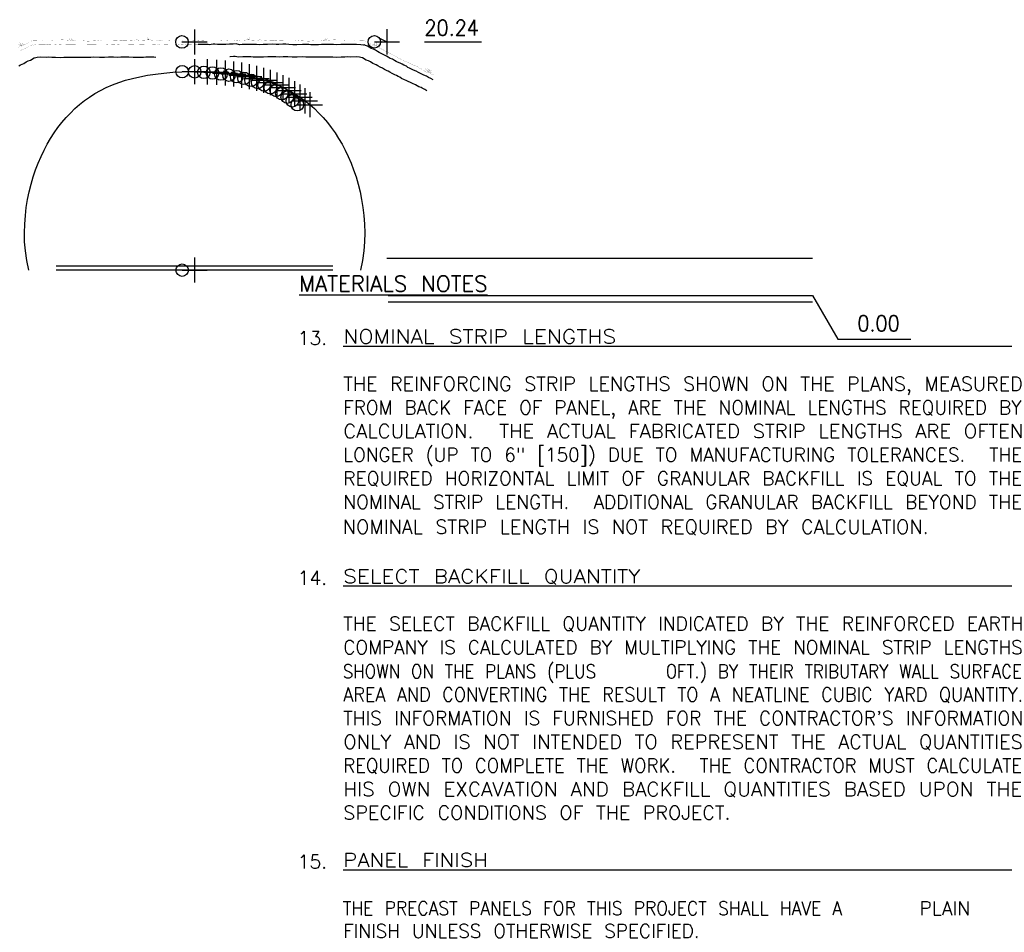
# Model space of a CAD drawing. Extents: x -17 to 1164, y -10 to 483.
# Tile 9 of 12: x 179 to 258, y 114 to 187. Entities that reach past the tile are written whole.
import ezdxf

# ---------------------------------------------------------------- set-up
doc = ezdxf.new("R2010")
doc.units = 0
doc.header["$MEASUREMENT"] = 0
for name, color, linetype in [('ARC-CENT', 1, 'CONTINUOUS'), ('ARC-CONST', 1, 'CONTINUOUS'), ('ARC-PTS', 1, 'CONTINUOUS'), ('ARC-SOIL', 1, 'CONTINUOUS'), ('FILENAME', 1, 'CONTINUOUS'), ('POINTS', 1, 'CONTINUOUS'), ('TRASH', 1, 'CONTINUOUS'), ('TUBES', 1, 'CONTINUOUS'), ('WELDS', 1, 'CONTINUOUS')]:
    doc.layers.add(name, color=color, linetype=linetype)
doc.styles.add('TXT_SHX', font='txt.shx')

# ---------------------------------------------------------------- blocks, each defined once
blk = doc.blocks.new('NTS_G1')
at = {"layer": 'WELDS', "color": 24, "linetype": 'CONTINUOUS', "style": 'TXT_SHX'}
for s, height, p in [('%%uMATERIALS NOTES', 1.25, (201.39, 165.362)), ('13.', 1.1, (201.275, 161.103)), ('14.', 1.1, (201.275, 141.976)), ('15.', 1.1, (201.275, 119.342))]:
    blk.add_text(s, height=height, dxfattribs=at).set_placement(p)
for s, width, p in [('%%uNOMINAL STRIP LENGTHS                                ', 1.161, (204.917, 161.227)), ('THE REINFORCING STRIP LENGTHS SHOWN ON THE PLANS, MEASURED', 1.043, (204.917, 157.455)), ('FROM BACK FACE OF PANEL, ARE THE NOMINAL LENGTHS REQUIRED BY', 0.998, (204.917, 155.57)), ('CALCULATION.  THE ACTUAL FABRICATED STRIP LENGTHS ARE OFTEN', 1.044, (204.917, 153.684)), ('LONGER (UP TO 6" [150]) DUE TO MANUFACTURING TOLERANCES.  THE', 1.005, (204.917, 151.798)), ('REQUIRED HORIZONTAL LIMIT OF GRANULAR BACKFILL IS EQUAL TO THE', 1.006, (204.917, 149.913)), ('NOMINAL STRIP LENGTH.  ADDITIONAL GRANULAR BACKFILL BEYOND THE', 0.998, (204.917, 148.027)), ('NOMINAL STRIP LENGTH IS NOT REQUIRED BY CALCULATION.         ', 1.018, (204.879, 146.047)), ('%%uSELECT BACKFILL QUANTITY                              ', 1.151, (204.917, 142.1)), ('THE SELECT BACKFILL QUANTITY INDICATED BY THE REINFORCED EARTH', 1.007, (204.917, 138.328)), ('COMPANY IS CALCULATED BY MULTIPLYING THE NOMINAL STRIP LENGTHS', 0.99, (204.917, 136.443)), ('SHOWN ON THE PLANS (PLUS     FT.) BY THEIR TRIBUTARY WALL SURFACE', 0.94, (204.873, 134.52)), ('AREA AND CONVERTING THE RESULT TO A NEATLINE CUBIC YARD QUANTITY.', 0.942, (204.917, 132.671)), ("THIS INFORMATION IS FURNISHED FOR THE CONTRACTOR'S INFORMATION", 1.009, (204.917, 130.785)), ('ONLY AND IS NOT INTENDED TO REPRESENT THE ACTUAL QUANTITIES', 1.04, (204.917, 128.9)), ('REQUIRED TO COMPLETE THE WORK.  THE CONTRACTOR MUST CALCULATE', 0.975, (204.917, 127.014)), ('HIS OWN EXCAVATION AND BACKFILL QUANTITIES BASED UPON THE', 1.073, (204.917, 125.128)), ('SPECIFIC CONDITIONS OF THE PROJECT.                           ', 1.017, (204.917, 123.243)), ('%%uPANEL FINISH                                           ', 1.133, (204.917, 119.471)), ('THE PRECAST PANELS FOR THIS PROJECT SHALL HAVE A', 0.91, (204.873, 115.625)), ('FINISH UNLESS OTHERWISE SPECIFIED.                               ', 0.978, (204.917, 113.814))]:
    blk.add_text(s, height=1.09999, dxfattribs=dict(at, width=width)).set_placement(p)
at = {"layer": 'WELDS', "color": 7, "linetype": 'CONTINUOUS', "style": 'TXT_SHX', "width": 0.994}
blk.add_text('0', height=1.1, dxfattribs=at).set_placement((230.625, 134.528))
blk = doc.blocks.new('NTS_G3')
at = {"layer": 'WELDS', "color": 24, "linetype": 'CONTINUOUS', "style": 'TXT_SHX'}
for s, height, p in [('%%uMATERIALS NOTES', 1.25, (201.39, 165.362)), ('13.', 1.1, (201.275, 161.103)), ('14.', 1.1, (201.275, 141.976)), ('15.', 1.1, (201.275, 119.342))]:
    blk.add_text(s, height=height, dxfattribs=at).set_placement(p)
for s, width, p in [('%%uNOMINAL STRIP LENGTHS                                ', 1.161, (204.917, 161.227)), ('THE REINFORCING STRIP LENGTHS SHOWN ON THE PLANS, MEASURED', 1.043, (204.917, 157.455)), ('FROM BACK FACE OF PANEL, ARE THE NOMINAL LENGTHS REQUIRED BY', 0.998, (204.917, 155.57)), ('CALCULATION.  THE ACTUAL FABRICATED STRIP LENGTHS ARE OFTEN', 1.044, (204.917, 153.684)), ('LONGER (UP TO 6" [150]) DUE TO MANUFACTURING TOLERANCES.  THE', 1.005, (204.917, 151.798)), ('REQUIRED HORIZONTAL LIMIT OF GRANULAR BACKFILL IS EQUAL TO THE', 1.006, (204.917, 149.913)), ('NOMINAL STRIP LENGTH.  ADDITIONAL GRANULAR BACKFILL BEYOND THE', 0.998, (204.917, 148.027)), ('NOMINAL STRIP LENGTH IS NOT REQUIRED BY CALCULATION.         ', 1.018, (204.879, 146.047)), ('%%uSELECT BACKFILL QUANTITY                              ', 1.151, (204.917, 142.1)), ('THE SELECT BACKFILL QUANTITY INDICATED BY THE REINFORCED EARTH', 1.007, (204.917, 138.328)), ('COMPANY IS CALCULATED BY MULTIPLYING THE NOMINAL STRIP LENGTHS', 0.99, (204.917, 136.443)), ('SHOWN ON THE PLANS (PLUS     FT.) BY THEIR TRIBUTARY WALL SURFACE', 0.94, (204.873, 134.52)), ('AREA AND CONVERTING THE RESULT TO A NEATLINE CUBIC YARD QUANTITY.', 0.942, (204.917, 132.671)), ("THIS INFORMATION IS FURNISHED FOR THE CONTRACTOR'S INFORMATION", 1.009, (204.917, 130.785)), ('ONLY AND IS NOT INTENDED TO REPRESENT THE ACTUAL QUANTITIES', 1.04, (204.917, 128.9)), ('REQUIRED TO COMPLETE THE WORK.  THE CONTRACTOR MUST CALCULATE', 0.975, (204.917, 127.014)), ('HIS OWN EXCAVATION AND BACKFILL QUANTITIES BASED UPON THE', 1.073, (204.917, 125.128)), ('SPECIFIC CONDITIONS OF THE PROJECT.                           ', 1.017, (204.917, 123.243)), ('%%uPANEL FINISH                                           ', 1.133, (204.917, 119.471)), ('THE PRECAST PANELS FOR THIS PROJECT SHALL HAVE A', 0.91, (204.873, 115.625)), ('FINISH UNLESS OTHERWISE SPECIFIED.                               ', 0.978, (204.917, 113.814))]:
    blk.add_text(s, height=1.09999, dxfattribs=dict(at, width=width)).set_placement(p)
at = {"layer": 'WELDS', "color": 7, "linetype": 'CONTINUOUS', "style": 'TXT_SHX', "width": 0.994}
blk.add_text('0', height=1.1, dxfattribs=at).set_placement((230.625, 134.528))

msp = doc.modelspace()

# ---------------------------------------------------------------- linework, layer by layer
at = {"layer": 'ARC-CENT', "color": 7, "linetype": 'CONTINUOUS'}
msp.add_lwpolyline([(179.833, 167.075), (179.67, 167.847), (179.564, 168.6), (179.505, 169.334), (179.489, 170.049), (179.508, 170.744), (179.559, 171.42), (179.638, 172.076), (179.743, 172.713), (179.872, 173.331), (180.022, 173.93), (180.192, 174.509), (180.381, 175.069), (180.588, 175.61), (180.811, 176.131), (181.051, 176.633), (181.306, 177.116), (181.576, 177.579), (181.861, 178.024), (182.161, 178.448), (182.475, 178.854), (182.804, 179.24), (183.148, 179.607), (183.507, 179.955), (183.882, 180.283), (184.272, 180.592), (184.68, 180.881), (185.106, 181.152), (185.55, 181.403), (186.014, 181.635), (186.5, 181.847), (187.008, 182.04), (187.541, 182.214), (188.099, 182.368), (188.685, 182.504), (189.298, 182.619), (189.94, 182.716), (190.611, 182.793), (191.31, 182.851), (192.043, 182.89), (193.063, 182.909), (194.082, 182.89), (194.815, 182.851), (195.514, 182.793), (196.185, 182.716), (196.827, 182.619), (197.441, 182.504), (198.026, 182.368), (198.584, 182.214), (199.117, 182.04), (199.625, 181.847), (200.111, 181.635), (200.575, 181.403), (201.02, 181.152), (201.445, 180.881), (201.853, 180.592), (202.244, 180.283), (202.618, 179.955), (202.977, 179.607), (203.321, 179.24), (203.65, 178.854), (203.964, 178.448), (204.264, 178.024), (204.549, 177.579), (204.819, 177.116), (205.074, 176.633), (205.314, 176.131), (205.537, 175.61), (205.744, 175.069), (205.933, 174.509), (206.103, 173.93), (206.254, 173.331), (206.382, 172.713), (206.487, 172.076), (206.567, 171.42), (206.618, 170.744), (206.637, 170.049), (206.62, 169.334), (206.562, 168.6), (206.456, 167.847), (206.293, 167.075)], dxfattribs=at)
msp.add_lwpolyline([(179.833, 167.075), (179.67, 167.847), (179.564, 168.6), (179.505, 169.334), (179.489, 170.049), (179.508, 170.744), (179.559, 171.42), (179.638, 172.076), (179.743, 172.713), (179.872, 173.331), (180.022, 173.93), (180.192, 174.509), (180.381, 175.069), (180.588, 175.61), (180.811, 176.131), (181.051, 176.633), (181.306, 177.116), (181.576, 177.579), (181.861, 178.024), (182.161, 178.448), (182.475, 178.854), (182.804, 179.24), (183.148, 179.607), (183.507, 179.955), (183.882, 180.283), (184.272, 180.592), (184.68, 180.881), (185.106, 181.152), (185.55, 181.403), (186.014, 181.635), (186.5, 181.847), (187.008, 182.04), (187.541, 182.214), (188.099, 182.368), (188.685, 182.504), (189.298, 182.619), (189.94, 182.716), (190.611, 182.793), (191.31, 182.851), (192.043, 182.89), (193.063, 182.909), (194.082, 182.89), (194.815, 182.851), (195.514, 182.793), (196.185, 182.716), (196.827, 182.619), (197.441, 182.504), (198.026, 182.368), (198.584, 182.214), (199.117, 182.04), (199.625, 181.847), (200.111, 181.635), (200.575, 181.403), (201.02, 181.152), (201.445, 180.881), (201.853, 180.592), (202.244, 180.283), (202.618, 179.955), (202.977, 179.607), (203.321, 179.24), (203.65, 178.854), (203.964, 178.448), (204.264, 178.024), (204.549, 177.579), (204.819, 177.116), (205.074, 176.633), (205.314, 176.131), (205.537, 175.61), (205.744, 175.069), (205.933, 174.509), (206.103, 173.93), (206.254, 173.331), (206.382, 172.713), (206.487, 172.076), (206.567, 171.42), (206.618, 170.744), (206.637, 170.049), (206.62, 169.334), (206.562, 168.6), (206.456, 167.847), (206.293, 167.075)], dxfattribs=at)
at = {"layer": 'ARC-CONST', "color": 7, "linetype": 'CONTINUOUS'}
for p, q in [((208.396, 186.283), (208.396, 184.283)), ((208.396, 186.283), (208.396, 184.283)), ((207.813, 185.575), (208.396, 185.283)), ((207.813, 185.575), (208.396, 185.283)), ((207.396, 185.283), (209.396, 185.283)), ((207.396, 185.283), (209.396, 185.283)), ((193.063, 168.075), (193.063, 166.075)), ((193.063, 168.075), (193.063, 166.075)), ((192.063, 167.075), (194.063, 167.075)), ((192.063, 167.075), (194.063, 167.075))]:
    msp.add_line(p, q, dxfattribs=at)
for centre in [(207.396, 185.283), (207.396, 185.283), (192.063, 167.075), (192.063, 167.075)]:
    msp.add_circle(centre, 0.5, dxfattribs=at)
at = {"layer": 'ARC-PTS', "color": 5, "linetype": 'CONTINUOUS'}
for p, q in [((193.063, 183.909), (193.063, 181.909)), ((193.063, 183.909), (193.063, 181.909)), ((194.068, 183.89), (194.068, 181.89)), ((194.068, 183.89), (194.068, 181.89)), ((194.796, 183.852), (194.796, 181.852)), ((194.796, 183.852), (194.796, 181.852)), ((195.491, 183.794), (195.491, 181.794)), ((195.491, 183.794), (195.491, 181.794)), ((196.158, 183.718), (196.158, 181.718)), ((196.158, 183.718), (196.158, 181.718)), ((196.798, 183.622), (196.798, 181.622)), ((196.798, 183.622), (196.798, 181.622)), ((197.411, 183.506), (197.411, 181.506)), ((197.411, 183.506), (197.411, 181.506)), ((197.997, 183.371), (197.997, 181.371)), ((197.997, 183.371), (197.997, 181.371)), ((198.558, 183.216), (198.558, 181.216)), ((198.558, 183.216), (198.558, 181.216)), ((199.093, 183.042), (199.093, 181.042)), ((199.093, 183.042), (199.093, 181.042)), ((192.063, 182.909), (194.063, 182.909)), ((192.063, 182.909), (194.063, 182.909)), ((193.068, 182.89), (195.068, 182.89)), ((193.068, 182.89), (195.068, 182.89)), ((193.796, 182.852), (195.796, 182.852)), ((193.796, 182.852), (195.796, 182.852)), ((194.491, 182.794), (196.491, 182.794)), ((194.491, 182.794), (196.491, 182.794)), ((195.158, 182.718), (197.158, 182.718)), ((195.158, 182.718), (197.158, 182.718)), ((195.798, 182.622), (197.798, 182.622)), ((195.798, 182.622), (197.798, 182.622)), ((196.411, 182.506), (198.411, 182.506)), ((196.411, 182.506), (198.411, 182.506)), ((196.997, 182.371), (198.997, 182.371)), ((196.997, 182.371), (198.997, 182.371)), ((197.558, 182.216), (199.558, 182.216)), ((197.558, 182.216), (199.558, 182.216)), ((199.606, 182.848), (199.606, 180.848)), ((199.606, 182.848), (199.606, 180.848)), ((200.096, 182.633), (200.096, 180.633)), ((200.096, 182.633), (200.096, 180.633)), ((200.566, 182.4), (200.566, 180.4)), ((200.566, 182.4), (200.566, 180.4)), ((198.093, 182.042), (200.093, 182.042)), ((198.093, 182.042), (200.093, 182.042)), ((198.606, 181.848), (200.606, 181.848)), ((198.606, 181.848), (200.606, 181.848)), ((199.096, 181.633), (201.096, 181.633)), ((199.096, 181.633), (201.096, 181.633)), ((201.016, 182.146), (201.016, 180.146)), ((201.016, 182.146), (201.016, 180.146)), ((201.447, 181.872), (201.447, 179.872)), ((201.447, 181.872), (201.447, 179.872)), ((201.861, 181.579), (201.861, 179.579)), ((201.861, 181.579), (201.861, 179.579)), ((199.566, 181.4), (201.566, 181.4)), ((199.566, 181.4), (201.566, 181.4)), ((200.016, 181.146), (202.016, 181.146)), ((200.016, 181.146), (202.016, 181.146)), ((200.447, 180.872), (202.447, 180.872)), ((200.447, 180.872), (202.447, 180.872)), ((202.257, 181.267), (202.257, 179.267)), ((202.257, 181.267), (202.257, 179.267)), ((200.861, 180.579), (202.861, 180.579)), ((200.861, 180.579), (202.861, 180.579)), ((201.257, 180.267), (203.257, 180.267)), ((201.257, 180.267), (203.257, 180.267)), ((193.063, 168.075), (193.063, 166.075)), ((193.063, 168.075), (193.063, 166.075)), ((192.063, 167.075), (194.063, 167.075)), ((192.063, 167.075), (194.063, 167.075))]:
    msp.add_line(p, q, dxfattribs=at)
at = {"layer": 'ARC-PTS', "color": 7, "linetype": 'CONTINUOUS'}
msp.add_lwpolyline([(193.063, 182.909), (194.082, 182.89), (194.815, 182.851), (195.514, 182.793), (196.185, 182.716), (196.827, 182.619), (197.441, 182.504), (198.026, 182.368), (198.584, 182.214), (199.117, 182.04), (199.625, 181.847), (200.111, 181.635), (200.575, 181.403), (201.02, 181.152), (201.445, 180.881), (201.853, 180.592), (202.244, 180.283), (202.618, 179.955), (202.977, 179.607), (203.321, 179.24), (203.65, 178.854), (203.964, 178.448), (204.264, 178.024), (204.549, 177.579), (204.819, 177.116), (205.074, 176.633), (205.314, 176.131), (205.537, 175.61), (205.744, 175.069), (205.933, 174.509), (206.103, 173.93), (206.254, 173.331), (206.382, 172.713), (206.487, 172.076), (206.567, 171.42), (206.618, 170.744), (206.637, 170.049), (206.62, 169.334), (206.562, 168.6), (206.456, 167.847), (206.293, 167.075)], dxfattribs=at)
msp.add_lwpolyline([(193.063, 182.909), (194.082, 182.89), (194.815, 182.851), (195.514, 182.793), (196.185, 182.716), (196.827, 182.619), (197.441, 182.504), (198.026, 182.368), (198.584, 182.214), (199.117, 182.04), (199.625, 181.847), (200.111, 181.635), (200.575, 181.403), (201.02, 181.152), (201.445, 180.881), (201.853, 180.592), (202.244, 180.283), (202.618, 179.955), (202.977, 179.607), (203.321, 179.24), (203.65, 178.854), (203.964, 178.448), (204.264, 178.024), (204.549, 177.579), (204.819, 177.116), (205.074, 176.633), (205.314, 176.131), (205.537, 175.61), (205.744, 175.069), (205.933, 174.509), (206.103, 173.93), (206.254, 173.331), (206.382, 172.713), (206.487, 172.076), (206.567, 171.42), (206.618, 170.744), (206.637, 170.049), (206.62, 169.334), (206.562, 168.6), (206.456, 167.847), (206.293, 167.075)], dxfattribs=at)
at = {"layer": 'ARC-PTS', "color": 5, "linetype": 'CONTINUOUS'}
for centre in [(192.063, 182.909), (192.063, 182.909), (193.068, 182.89), (193.068, 182.89), (193.796, 182.852), (193.796, 182.852), (194.491, 182.794), (194.491, 182.794), (195.158, 182.718), (195.158, 182.718), (195.798, 182.622), (195.798, 182.622), (196.411, 182.506), (196.411, 182.506), (196.997, 182.371), (196.997, 182.371), (197.558, 182.216), (197.558, 182.216), (198.093, 182.042), (198.093, 182.042), (198.606, 181.848), (198.606, 181.848), (199.096, 181.633), (199.096, 181.633), (199.566, 181.4), (199.566, 181.4), (200.016, 181.146), (200.016, 181.146), (200.447, 180.872), (200.447, 180.872), (200.861, 180.579), (200.861, 180.579), (201.257, 180.267), (201.257, 180.267), (192.063, 167.075), (192.063, 167.075)]:
    msp.add_circle(centre, 0.5, dxfattribs=at)
at = {"layer": 'ARC-SOIL', "color": 234, "linetype": 'CONTINUOUS', "const_width": 0.00984}
for points in [[(179.031, 184.852), (179.161, 184.912), (179.241, 184.952), (179.021, 185.065), (179.177, 184.997), (179.119, 185.215), (179.241, 184.936), (179.319, 185.189), (179.279, 184.942), (179.415, 185.095), (179.349, 184.983), (179.474, 185.037), (179.538, 185.077), (179.59, 185.095), (179.69, 185.147), (179.776, 185.207), (179.892, 185.249), (179.972, 185.319), (180.112, 185.373), (180.181, 185.389), (180.349, 185.391), (180.573, 185.397), (180.785, 185.407), (180.926, 185.393), (181.046, 185.403), (181.156, 185.409), (181.296, 185.399), (181.51, 185.397), (181.633, 185.409), (181.729, 185.419), (181.857, 185.437), (181.981, 185.433), (182.127, 185.427), (182.32, 185.431), (182.47, 185.445), (182.62, 185.437), (182.792, 185.435), (182.902, 185.417), (183.043, 185.409), (183.133, 185.401), (183.135, 185.405), (183.085, 185.519), (183.183, 185.403), (183.229, 185.561), (183.227, 185.433), (183.329, 185.509), (183.265, 185.417), (183.329, 185.423), (183.483, 185.401), (183.571, 185.373), (183.736, 185.375), (183.832, 185.369), (183.986, 185.371), (184.14, 185.369), (184.565, 185.335), (184.853, 185.355), (185.064, 185.361), (185.292, 185.355), (185.442, 185.373), (185.59, 185.367), (185.765, 185.377), (185.949, 185.377), (186.141, 185.373), (186.402, 185.385), (186.672, 185.361), (186.848, 185.365), (187.091, 185.387), (187.311, 185.385), (187.487, 185.387), (187.657, 185.395), (187.85, 185.411), (188.04, 185.413), (188.174, 185.437), (188.294, 185.421), (188.448, 185.445), (188.569, 185.419), (188.721, 185.425), (188.877, 185.423), (189.033, 185.413), (189.145, 185.425), (189.276, 185.439), (189.41, 185.449), (189.402, 185.451), (189.284, 185.593), (189.38, 185.465), (189.4, 185.559), (189.42, 185.451), (189.472, 185.493), (189.422, 185.467), (189.42, 185.469), (189.582, 185.425), (189.782, 185.403), (190.035, 185.405), (190.051, 185.391), (190.289, 185.423), (190.558, 185.371), (190.896, 185.375), (191.218, 185.349), (191.419, 185.353), (191.557, 185.367), (191.861, 185.383), (192.086, 185.367), (192.172, 185.385), (192.416, 185.381), (192.639, 185.379), (192.941, 185.367), (193.141, 185.355), (193.315, 185.351), (193.45, 185.379)], [(179.031, 184.852), (179.161, 184.912), (179.241, 184.952), (179.021, 185.065), (179.177, 184.997), (179.119, 185.215), (179.241, 184.936), (179.319, 185.189), (179.279, 184.942), (179.415, 185.095), (179.349, 184.983), (179.474, 185.037), (179.538, 185.077), (179.59, 185.095), (179.69, 185.147), (179.776, 185.207), (179.892, 185.249), (179.972, 185.319), (180.112, 185.373), (180.181, 185.389), (180.349, 185.391), (180.573, 185.397), (180.785, 185.407), (180.926, 185.393), (181.046, 185.403), (181.156, 185.409), (181.296, 185.399), (181.51, 185.397), (181.633, 185.409), (181.729, 185.419), (181.857, 185.437), (181.981, 185.433), (182.127, 185.427), (182.32, 185.431), (182.47, 185.445), (182.62, 185.437), (182.792, 185.435), (182.902, 185.417), (183.043, 185.409), (183.133, 185.401), (183.135, 185.405), (183.085, 185.519), (183.183, 185.403), (183.229, 185.561), (183.227, 185.433), (183.329, 185.509), (183.265, 185.417), (183.329, 185.423), (183.483, 185.401), (183.571, 185.373), (183.736, 185.375), (183.832, 185.369), (183.986, 185.371), (184.14, 185.369), (184.565, 185.335), (184.853, 185.355), (185.064, 185.361), (185.292, 185.355), (185.442, 185.373), (185.59, 185.367), (185.765, 185.377), (185.949, 185.377), (186.141, 185.373), (186.402, 185.385), (186.672, 185.361), (186.848, 185.365), (187.091, 185.387), (187.311, 185.385), (187.487, 185.387), (187.657, 185.395), (187.85, 185.411), (188.04, 185.413), (188.174, 185.437), (188.294, 185.421), (188.448, 185.445), (188.569, 185.419), (188.721, 185.425), (188.877, 185.423), (189.033, 185.413), (189.145, 185.425), (189.276, 185.439), (189.41, 185.449), (189.402, 185.451), (189.284, 185.593), (189.38, 185.465), (189.4, 185.559), (189.42, 185.451), (189.472, 185.493), (189.422, 185.467), (189.42, 185.469), (189.582, 185.425), (189.782, 185.403), (190.035, 185.405), (190.051, 185.391), (190.289, 185.423), (190.558, 185.371), (190.896, 185.375), (191.218, 185.349), (191.419, 185.353), (191.557, 185.367), (191.861, 185.383), (192.086, 185.367), (192.172, 185.385), (192.416, 185.381), (192.639, 185.379), (192.941, 185.367), (193.141, 185.355), (193.315, 185.351), (193.45, 185.379)], [(212.125, 182.635), (211.92, 182.723), (211.786, 182.817), (211.976, 182.849), (211.81, 182.843), (211.912, 183.004), (211.802, 182.883), (211.8, 183.152), (211.846, 182.853), (211.658, 183.132), (211.754, 182.888), (211.484, 183.12), (211.714, 182.807), (211.502, 182.894), (211.281, 183.046), (211.039, 183.176), (210.819, 183.316), (210.582, 183.396), (210.362, 183.502), (210.094, 183.631), (209.907, 183.707), (209.877, 183.685), (209.675, 183.809), (209.357, 183.977), (209.122, 184.115), (208.97, 184.205), (208.736, 184.316), (208.499, 184.436), (208.285, 184.536), (208.109, 184.642), (207.931, 184.726), (207.786, 184.804), (207.682, 184.852), (207.552, 184.912), (207.472, 184.952), (207.692, 185.065), (207.536, 184.997), (207.594, 185.215), (207.472, 184.936), (207.394, 185.189), (207.434, 184.942), (207.298, 185.095), (207.364, 184.983), (207.238, 185.037), (207.174, 185.077), (207.123, 185.095), (207.023, 185.147), (206.937, 185.207), (206.821, 185.249), (206.741, 185.319), (206.601, 185.373), (206.531, 185.389), (206.364, 185.391), (206.14, 185.397), (205.928, 185.407), (205.786, 185.393), (205.667, 185.403), (205.557, 185.409), (205.417, 185.399), (205.203, 185.397), (205.08, 185.409), (204.984, 185.419), (204.856, 185.437), (204.732, 185.433), (204.586, 185.427), (204.393, 185.431), (204.243, 185.445), (204.093, 185.437), (203.921, 185.435), (203.811, 185.417), (203.67, 185.409), (203.58, 185.401), (203.578, 185.405), (203.628, 185.519), (203.53, 185.403), (203.484, 185.561), (203.486, 185.433), (203.384, 185.509), (203.448, 185.417), (203.384, 185.423), (203.23, 185.401), (203.142, 185.373), (202.977, 185.375), (202.881, 185.369), (202.727, 185.371), (202.573, 185.369), (202.148, 185.335), (201.86, 185.355), (201.648, 185.361), (201.421, 185.355), (201.271, 185.373), (201.123, 185.367), (200.947, 185.377), (200.764, 185.377), (200.572, 185.373), (200.31, 185.385), (200.041, 185.361), (199.865, 185.365), (199.621, 185.387), (199.402, 185.385), (199.226, 185.387), (199.056, 185.395), (198.862, 185.411), (198.673, 185.413), (198.539, 185.437), (198.419, 185.421), (198.265, 185.445), (198.144, 185.419), (197.992, 185.425), (197.836, 185.423), (197.68, 185.413), (197.568, 185.425), (197.437, 185.439), (197.303, 185.449), (197.311, 185.451), (197.429, 185.593), (197.333, 185.465), (197.313, 185.559), (197.293, 185.451), (197.241, 185.493), (197.291, 185.467), (197.293, 185.469), (197.131, 185.425), (196.931, 185.403), (196.678, 185.405), (196.662, 185.391), (196.424, 185.423), (196.154, 185.371), (195.817, 185.375), (195.495, 185.349), (195.294, 185.353), (195.156, 185.367), (194.852, 185.383), (194.627, 185.367), (194.541, 185.385), (194.297, 185.381), (194.073, 185.379), (193.772, 185.367), (193.572, 185.355), (193.398, 185.351), (193.263, 185.379)], [(212.125, 182.635), (211.92, 182.723), (211.786, 182.817), (211.976, 182.849), (211.81, 182.843), (211.912, 183.004), (211.802, 182.883), (211.8, 183.152), (211.846, 182.853), (211.658, 183.132), (211.754, 182.888), (211.484, 183.12), (211.714, 182.807), (211.502, 182.894), (211.281, 183.046), (211.039, 183.176), (210.819, 183.316), (210.582, 183.396), (210.362, 183.502), (210.094, 183.631), (209.907, 183.707), (209.877, 183.685), (209.675, 183.809), (209.357, 183.977), (209.122, 184.115), (208.97, 184.205), (208.736, 184.316), (208.499, 184.436), (208.285, 184.536), (208.109, 184.642), (207.931, 184.726), (207.786, 184.804), (207.682, 184.852), (207.552, 184.912), (207.472, 184.952), (207.692, 185.065), (207.536, 184.997), (207.594, 185.215), (207.472, 184.936), (207.394, 185.189), (207.434, 184.942), (207.298, 185.095), (207.364, 184.983), (207.238, 185.037), (207.174, 185.077), (207.123, 185.095), (207.023, 185.147), (206.937, 185.207), (206.821, 185.249), (206.741, 185.319), (206.601, 185.373), (206.531, 185.389), (206.364, 185.391), (206.14, 185.397), (205.928, 185.407), (205.786, 185.393), (205.667, 185.403), (205.557, 185.409), (205.417, 185.399), (205.203, 185.397), (205.08, 185.409), (204.984, 185.419), (204.856, 185.437), (204.732, 185.433), (204.586, 185.427), (204.393, 185.431), (204.243, 185.445), (204.093, 185.437), (203.921, 185.435), (203.811, 185.417), (203.67, 185.409), (203.58, 185.401), (203.578, 185.405), (203.628, 185.519), (203.53, 185.403), (203.484, 185.561), (203.486, 185.433), (203.384, 185.509), (203.448, 185.417), (203.384, 185.423), (203.23, 185.401), (203.142, 185.373), (202.977, 185.375), (202.881, 185.369), (202.727, 185.371), (202.573, 185.369), (202.148, 185.335), (201.86, 185.355), (201.648, 185.361), (201.421, 185.355), (201.271, 185.373), (201.123, 185.367), (200.947, 185.377), (200.764, 185.377), (200.572, 185.373), (200.31, 185.385), (200.041, 185.361), (199.865, 185.365), (199.621, 185.387), (199.402, 185.385), (199.226, 185.387), (199.056, 185.395), (198.862, 185.411), (198.673, 185.413), (198.539, 185.437), (198.419, 185.421), (198.265, 185.445), (198.144, 185.419), (197.992, 185.425), (197.836, 185.423), (197.68, 185.413), (197.568, 185.425), (197.437, 185.439), (197.303, 185.449), (197.311, 185.451), (197.429, 185.593), (197.333, 185.465), (197.313, 185.559), (197.293, 185.451), (197.241, 185.493), (197.291, 185.467), (197.293, 185.469), (197.131, 185.425), (196.931, 185.403), (196.678, 185.405), (196.662, 185.391), (196.424, 185.423), (196.154, 185.371), (195.817, 185.375), (195.495, 185.349), (195.294, 185.353), (195.156, 185.367), (194.852, 185.383), (194.627, 185.367), (194.541, 185.385), (194.297, 185.381), (194.073, 185.379), (193.772, 185.367), (193.572, 185.355), (193.398, 185.351), (193.263, 185.379)], [(179.077, 184.52), (179.227, 184.616), (179.391, 184.704), (179.562, 184.756), (179.728, 184.854), (179.868, 184.948), (180.012, 184.979), (180.122, 185.047), (180.173, 185.019), (180.383, 185.049), (180.733, 185.075), (181.226, 185.065), (181.43, 185.077), (181.697, 185.059), (181.995, 185.069), (182.33, 185.043), (182.578, 185.059), (182.86, 185.069), (183.157, 185.071), (183.523, 185.069), (183.768, 185.057), (183.87, 185.057), (184.07, 185.057), (184.389, 185.055), (184.535, 185.071), (184.781, 185.071), (185.038, 185.075), (185.506, 185.053), (185.831, 185.051), (186.133, 185.075), (186.383, 185.091), (186.608, 185.101), (186.944, 185.071), (187.143, 185.079), (187.475, 185.087), (187.85, 185.073), (188.188, 185.069), (188.468, 185.051), (188.709, 185.071), (188.953, 185.073), (189.139, 185.079), (189.368, 185.081), (189.628, 185.077), (189.855, 185.073), (190.075, 185.057), (190.331, 185.119), (190.588, 185.103), (190.86, 185.097), (191.154, 185.079), (191.363, 185.081), (191.561, 185.083), (191.819, 185.073), (192.042, 185.101), (192.186, 185.091), (192.336, 185.073), (192.464, 185.057), (192.568, 185.067), (192.735, 185.067), (192.879, 185.083), (193.137, 185.071), (193.291, 185.071), (193.378, 185.061)], [(179.077, 184.52), (179.227, 184.616), (179.391, 184.704), (179.562, 184.756), (179.728, 184.854), (179.868, 184.948), (180.012, 184.979), (180.122, 185.047), (180.173, 185.019), (180.383, 185.049), (180.733, 185.075), (181.226, 185.065), (181.43, 185.077), (181.697, 185.059), (181.995, 185.069), (182.33, 185.043), (182.578, 185.059), (182.86, 185.069), (183.157, 185.071), (183.523, 185.069), (183.768, 185.057), (183.87, 185.057), (184.07, 185.057), (184.389, 185.055), (184.535, 185.071), (184.781, 185.071), (185.038, 185.075), (185.506, 185.053), (185.831, 185.051), (186.133, 185.075), (186.383, 185.091), (186.608, 185.101), (186.944, 185.071), (187.143, 185.079), (187.475, 185.087), (187.85, 185.073), (188.188, 185.069), (188.468, 185.051), (188.709, 185.071), (188.953, 185.073), (189.139, 185.079), (189.368, 185.081), (189.628, 185.077), (189.855, 185.073), (190.075, 185.057), (190.331, 185.119), (190.588, 185.103), (190.86, 185.097), (191.154, 185.079), (191.363, 185.081), (191.561, 185.083), (191.819, 185.073), (192.042, 185.101), (192.186, 185.091), (192.336, 185.073), (192.464, 185.057), (192.568, 185.067), (192.735, 185.067), (192.879, 185.083), (193.137, 185.071), (193.291, 185.071), (193.378, 185.061)]]:
    msp.add_lwpolyline(points, dxfattribs=at)
at = {"layer": 'ARC-SOIL', "color": 234, "linetype": 'CONTINUOUS'}
for points in [[(212.087, 182.241), (211.906, 182.349), (211.72, 182.443), (211.554, 182.551), (211.33, 182.615), (211.141, 182.725), (210.915, 182.839), (210.725, 182.942), (210.516, 183.034), (210.364, 183.112), (210.198, 183.186), (210.072, 183.236), (209.958, 183.33), (209.745, 183.42), (209.619, 183.49), (209.443, 183.57), (209.251, 183.653), (209.144, 183.709), (209.006, 183.807), (208.834, 183.889), (208.666, 183.965), (208.497, 184.059), (208.355, 184.129), (208.155, 184.259), (207.951, 184.35), (207.768, 184.432), (207.636, 184.52), (207.486, 184.616), (207.322, 184.704), (207.151, 184.756), (206.985, 184.854), (206.845, 184.948), (206.701, 184.979), (206.591, 185.047), (206.539, 185.019), (206.33, 185.049), (205.98, 185.075), (205.487, 185.065), (205.283, 185.077), (205.016, 185.059), (204.718, 185.069), (204.383, 185.043), (204.135, 185.059), (203.853, 185.069), (203.556, 185.071), (203.19, 185.069), (202.945, 185.057), (202.843, 185.057), (202.643, 185.057), (202.323, 185.055), (202.178, 185.071), (201.932, 185.071), (201.674, 185.075), (201.207, 185.053), (200.882, 185.051), (200.58, 185.075), (200.33, 185.091), (200.105, 185.101), (199.769, 185.071), (199.569, 185.079), (199.238, 185.087), (198.862, 185.073), (198.525, 185.069), (198.245, 185.051), (198.004, 185.071), (197.76, 185.073), (197.574, 185.079), (197.345, 185.081), (197.085, 185.077), (196.857, 185.073), (196.638, 185.057), (196.382, 185.119), (196.124, 185.103), (195.853, 185.097), (195.559, 185.079), (195.35, 185.081), (195.152, 185.083), (194.894, 185.073), (194.671, 185.101), (194.527, 185.091), (194.377, 185.073), (194.249, 185.057), (194.145, 185.067), (193.978, 185.067), (193.834, 185.083), (193.576, 185.071), (193.422, 185.071), (193.334, 185.061)], [(212.087, 182.241), (211.906, 182.349), (211.72, 182.443), (211.554, 182.551), (211.33, 182.615), (211.141, 182.725), (210.915, 182.839), (210.725, 182.942), (210.516, 183.034), (210.364, 183.112), (210.198, 183.186), (210.072, 183.236), (209.958, 183.33), (209.745, 183.42), (209.619, 183.49), (209.443, 183.57), (209.251, 183.653), (209.144, 183.709), (209.006, 183.807), (208.834, 183.889), (208.666, 183.965), (208.497, 184.059), (208.355, 184.129), (208.155, 184.259), (207.951, 184.35), (207.768, 184.432), (207.636, 184.52), (207.486, 184.616), (207.322, 184.704), (207.151, 184.756), (206.985, 184.854), (206.845, 184.948), (206.701, 184.979), (206.591, 185.047), (206.539, 185.019), (206.33, 185.049), (205.98, 185.075), (205.487, 185.065), (205.283, 185.077), (205.016, 185.059), (204.718, 185.069), (204.383, 185.043), (204.135, 185.059), (203.853, 185.069), (203.556, 185.071), (203.19, 185.069), (202.945, 185.057), (202.843, 185.057), (202.643, 185.057), (202.323, 185.055), (202.178, 185.071), (201.932, 185.071), (201.674, 185.075), (201.207, 185.053), (200.882, 185.051), (200.58, 185.075), (200.33, 185.091), (200.105, 185.101), (199.769, 185.071), (199.569, 185.079), (199.238, 185.087), (198.862, 185.073), (198.525, 185.069), (198.245, 185.051), (198.004, 185.071), (197.76, 185.073), (197.574, 185.079), (197.345, 185.081), (197.085, 185.077), (196.857, 185.073), (196.638, 185.057), (196.382, 185.119), (196.124, 185.103), (195.853, 185.097), (195.559, 185.079), (195.35, 185.081), (195.152, 185.083), (194.894, 185.073), (194.671, 185.101), (194.527, 185.091), (194.377, 185.073), (194.249, 185.057), (194.145, 185.067), (193.978, 185.067), (193.834, 185.083), (193.576, 185.071), (193.422, 185.071), (193.334, 185.061)], [(179.039, 183.378), (179.171, 183.438), (179.43, 183.553), (179.624, 183.683), (179.734, 183.753), (179.775, 183.776), (179.967, 183.833), (180.261, 184.007), (180.269, 184.012), (180.394, 184.04), (180.395, 184.041), (180.491, 184.055), (180.76, 184.075), (181.245, 184.065), (181.425, 184.075), (181.68, 184.058), (181.973, 184.068), (182.324, 184.041), (182.628, 184.061), (182.881, 184.069), (183.158, 184.071), (183.496, 184.069), (183.744, 184.057), (184.067, 184.057), (184.441, 184.055), (184.59, 184.071), (184.789, 184.071), (185.023, 184.075), (185.479, 184.054), (185.868, 184.051), (186.204, 184.078), (186.437, 184.093), (186.586, 184.099), (186.919, 184.07), (187.175, 184.08), (187.468, 184.087), (187.826, 184.074), (188.15, 184.07), (188.477, 184.049), (188.754, 184.072), (188.973, 184.073), (189.159, 184.079), (189.365, 184.081), (189.611, 184.077), (189.81, 184.074), (189.967, 184.063)], [(179.039, 183.378), (179.171, 183.438), (179.43, 183.553), (179.624, 183.683), (179.734, 183.753), (179.775, 183.776), (179.967, 183.833), (180.261, 184.007), (180.269, 184.012), (180.394, 184.04), (180.395, 184.041), (180.491, 184.055), (180.76, 184.075), (181.245, 184.065), (181.425, 184.075), (181.68, 184.058), (181.973, 184.068), (182.324, 184.041), (182.628, 184.061), (182.881, 184.069), (183.158, 184.071), (183.496, 184.069), (183.744, 184.057), (184.067, 184.057), (184.441, 184.055), (184.59, 184.071), (184.789, 184.071), (185.023, 184.075), (185.479, 184.054), (185.868, 184.051), (186.204, 184.078), (186.437, 184.093), (186.586, 184.099), (186.919, 184.07), (187.175, 184.08), (187.468, 184.087), (187.826, 184.074), (188.15, 184.07), (188.477, 184.049), (188.754, 184.072), (188.973, 184.073), (189.159, 184.079), (189.365, 184.081), (189.611, 184.077), (189.81, 184.074), (189.967, 184.063)], [(211.577, 181.381), (211.424, 181.472), (211.22, 181.575), (211.135, 181.631), (210.937, 181.687), (210.665, 181.845), (210.45, 181.953), (210.284, 182.044), (210.086, 182.131), (209.932, 182.21), (209.81, 182.264), (209.557, 182.364), (209.436, 182.465), (209.307, 182.519), (209.168, 182.596), (209.036, 182.656), (208.82, 182.75), (208.621, 182.854), (208.497, 182.942), (208.413, 182.982), (208.218, 183.07), (208.033, 183.172), (207.859, 183.258), (207.674, 183.378), (207.542, 183.438), (207.283, 183.553), (207.089, 183.683), (206.979, 183.753), (206.937, 183.776), (206.746, 183.833), (206.451, 184.007), (206.444, 184.012), (206.319, 184.04), (206.318, 184.041), (206.222, 184.055), (205.953, 184.075), (205.468, 184.065), (205.287, 184.075), (205.032, 184.058), (204.74, 184.068), (204.389, 184.041), (204.085, 184.061), (203.832, 184.069), (203.555, 184.071), (203.217, 184.069), (202.969, 184.057), (202.646, 184.057), (202.272, 184.055), (202.123, 184.071), (201.924, 184.071), (201.69, 184.075), (201.234, 184.054), (200.845, 184.051), (200.508, 184.078), (200.276, 184.093), (200.127, 184.099), (199.794, 184.07), (199.537, 184.08), (199.245, 184.087), (198.887, 184.074), (198.563, 184.07), (198.236, 184.049), (197.958, 184.072), (197.74, 184.073), (197.554, 184.079), (197.348, 184.081), (197.102, 184.077), (196.902, 184.074), (196.554, 184.049), (196.293, 184.112), (196.166, 184.104), (195.894, 184.098), (195.865, 184.096)], [(211.577, 181.381), (211.424, 181.472), (211.22, 181.575), (211.135, 181.631), (210.937, 181.687), (210.665, 181.845), (210.45, 181.953), (210.284, 182.044), (210.086, 182.131), (209.932, 182.21), (209.81, 182.264), (209.557, 182.364), (209.436, 182.465), (209.307, 182.519), (209.168, 182.596), (209.036, 182.656), (208.82, 182.75), (208.621, 182.854), (208.497, 182.942), (208.413, 182.982), (208.218, 183.07), (208.033, 183.172), (207.859, 183.258), (207.674, 183.378), (207.542, 183.438), (207.283, 183.553), (207.089, 183.683), (206.979, 183.753), (206.937, 183.776), (206.746, 183.833), (206.451, 184.007), (206.444, 184.012), (206.319, 184.04), (206.318, 184.041), (206.222, 184.055), (205.953, 184.075), (205.468, 184.065), (205.287, 184.075), (205.032, 184.058), (204.74, 184.068), (204.389, 184.041), (204.085, 184.061), (203.832, 184.069), (203.555, 184.071), (203.217, 184.069), (202.969, 184.057), (202.646, 184.057), (202.272, 184.055), (202.123, 184.071), (201.924, 184.071), (201.69, 184.075), (201.234, 184.054), (200.845, 184.051), (200.508, 184.078), (200.276, 184.093), (200.127, 184.099), (199.794, 184.07), (199.537, 184.08), (199.245, 184.087), (198.887, 184.074), (198.563, 184.07), (198.236, 184.049), (197.958, 184.072), (197.74, 184.073), (197.554, 184.079), (197.348, 184.081), (197.102, 184.077), (196.902, 184.074), (196.554, 184.049), (196.293, 184.112), (196.166, 184.104), (195.894, 184.098), (195.865, 184.096)]]:
    msp.add_lwpolyline(points, dxfattribs=at)
at = {"layer": 'FILENAME', "color": 6, "linetype": 'CONTINUOUS'}
msp.add_line((208.383, 168.038), (242.353, 168.038), dxfattribs=at)
msp.add_line((208.383, 168.038), (242.353, 168.038), dxfattribs=at)
at = {"layer": 'POINTS', "color": 5, "linetype": 'CONTINUOUS'}
for p, q in [((193.05, 186.278), (193.05, 184.278)), ((193.05, 186.278), (193.05, 184.278)), ((192.05, 185.278), (194.05, 185.278)), ((192.05, 185.278), (194.05, 185.278))]:
    msp.add_line(p, q, dxfattribs=at)
msp.add_circle((192.05, 185.278), 0.5, dxfattribs=at)
msp.add_circle((192.05, 185.278), 0.5, dxfattribs=at)
at = {"layer": 'TRASH', "color": 3, "linetype": 'CONTINUOUS'}
for p, q in [((211.394, 185.278), (215.948, 185.278)), ((211.394, 185.278), (215.948, 185.278)), ((182.016, 167.408), (204.084, 167.408)), ((182.016, 167.408), (204.084, 167.408)), ((204.084, 167.075), (182.016, 167.075)), ((204.084, 167.075), (182.016, 167.075)), ((242.353, 165.038), (244.353, 161.574)), ((242.353, 165.038), (244.353, 161.574)), ((244.353, 161.574), (250.193, 161.574)), ((244.353, 161.574), (250.193, 161.574))]:
    msp.add_line(p, q, dxfattribs=at)
at = {"layer": 'TUBES', "color": 5, "linetype": 'CONTINUOUS'}
for p, q in [((208.501, 165.038), (242.353, 165.038)), ((208.501, 165.038), (242.353, 165.038)), ((208.501, 164.538), (242.353, 164.538)), ((208.501, 164.538), (242.353, 164.538))]:
    msp.add_line(p, q, dxfattribs=at)

# ---------------------------------------------------------------- block references
at = {"layer": 'WELDS', "linetype": 'CONTINUOUS'}
for name in ['NTS_G1', 'NTS_G3']:
    msp.add_blockref(name, (0, 0), dxfattribs=at)

# ---------------------------------------------------------------- texts
at = {"layer": 'TRASH', "color": 3, "linetype": 'CONTINUOUS', "style": 'TXT_SHX', "width": 0.9}
for s, p in [('20.24', (211.394, 185.778)), ('20.24', (211.394, 185.778)), (' 0.00', (244.916, 162.199)), (' 0.00', (244.916, 162.199))]:
    msp.add_text(s, height=1.25, dxfattribs=at).set_placement(p)
at = {"layer": 'WELDS', "color": 7, "linetype": 'CONTINUOUS', "style": 'TXT_SHX', "width": 1.004}
msp.add_text('PLAIN', height=1.1, dxfattribs=at).set_placement((250.859, 115.625))
msp.add_text('PLAIN', height=1.1, dxfattribs=at).set_placement((250.859, 115.625))

doc.saveas('drawing.dxf')
